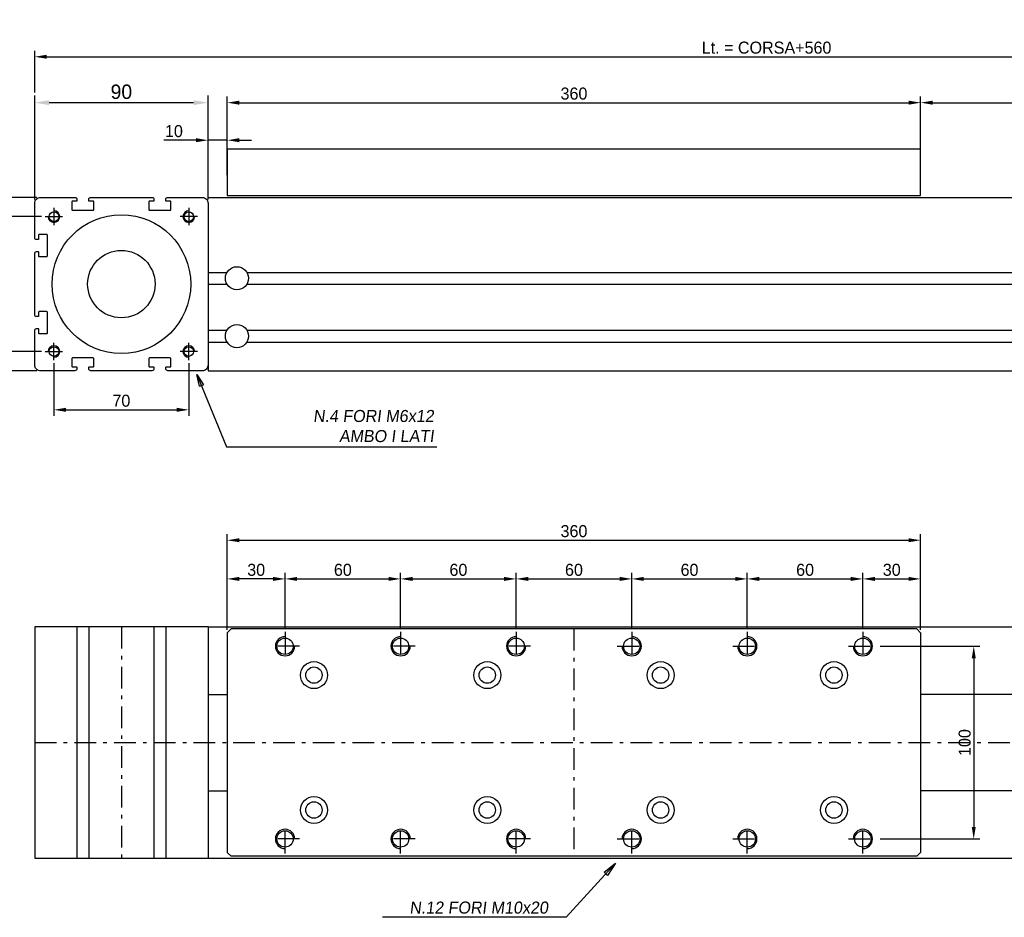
# Model space of a CAD drawing. Extents: x -300 to 974, y 706 to 1172.
# Tile 2 of 3: x -33 to 478, y 706 to 1172. Entities that reach past the tile are written whole.
import ezdxf

# ---------------------------------------------------------------- set-up
doc = ezdxf.new("R2010")
doc.units = 0
doc.header["$LTSCALE"] = 1.875
doc.linetypes.add('PL2', pattern=[11, 6, -2, 1, -2])
doc.linetypes.add('TR2', pattern=[5, 3, -2])
doc.layers.get('0').update_dxf_attribs({"linetype": 'CONTINUOUS'})
doc.layers.get('DEFPOINTS').update_dxf_attribs({"linetype": 'CONTINUOUS'})
for name, color, linetype in [('ASSI', 241, 'PL2'), ('MAGENTA', 6, 'CONTINUOUS'), ('QUOTE', 60, 'CONTINUOUS'), ('TRATTEGGI', 1, 'TR2')]:
    doc.layers.add(name, color=color, linetype=linetype)
doc.styles.add('25TXT', font='txt', dxfattribs={"oblique": 7, "height": 6.25})
doc.dimstyles.get("Standard").update_dxf_attribs({"dimtxt": 0.18, "dimasz": 0.18, "dimexe": 0.18, "dimexo": 0.0625, "dimgap": 0.09, "dimtad": 0, "dimtih": 1, "dimtoh": 1, "dimdec": 4, "dimzin": 0, "dimdsep": 46, "dimtxsty": 'STANDARD', "dimcen": 0.09, "dimadec": 0, "dimazin": 0, "dimtfac": 1, "dimtdec": 4, "dimtofl": 0, "dimtmove": 0, "dimatfit": 3, "dimfxl": 1, "dimtolj": 1, "dimtzin": 0, "dimarcsym": 0})
doc.dimstyles.new('STANDARD$7', dxfattribs={"dimtxt": 2.5, "dimasz": 2.4, "dimexe": 0.7, "dimexo": 1.5, "dimgap": 2, "dimtad": 1, "dimdsep": 46, "dimtxsty": '25TXT', "dimblk1": 'CLOSED', "dimblk2": 'CLOSED', "dimsah": 1, "dimcen": 0, "dimadec": 0, "dimazin": 0, "dimtfac": 1, "dimtdec": 4, "dimtmove": 0, "dimatfit": 3, "dimldrblk": 'CLOSED', "dimfxl": 1, "dimtolj": 1, "dimtzin": 0, "dimarcsym": 0})

# ---------------------------------------------------------------- blocks, each defined once
blk = doc.blocks.new('_CLOSED')
at = {"color": 0, "linetype": 'ByBlock'}
for p, q in [((-1, 0.167), (0, 0)), ((-1, 0.167), (-1, -0.167)), ((0, 0), (-1, -0.167))]:
    blk.add_line(p, q, dxfattribs=at)
blk = doc.blocks.new('*D1')
at = {"color": 0, "linetype": 'ByBlock', "transparency": 16777216}
for p, q in [((-25.17, 1134.06), (-25.17, 1155.71)), ((734.83, 1133.38), (734.83, 1155.71)), ((-18.92, 1152.58), (728.58, 1152.58))]:
    blk.add_line(p, q, dxfattribs=at)
for points in [[(-18.92, 1153.62), (-18.92, 1151.54), (-25.17, 1152.58)], [(728.58, 1153.62), (728.58, 1151.54), (734.83, 1152.58)]]:
    blk.add_solid(points, dxfattribs=at)
at = {"layer": 'DEFPOINTS', "color": 0, "linetype": 'ByBlock', "transparency": 16777216}
for p in [(734.83, 1152.58), (-25.17, 1132.5), (734.83, 1131.81)]:
    blk.add_point(p, dxfattribs=at)
at = {"color": 0, "linetype": 'ByBlock', "transparency": 16777216, "insert": (354.83, 1157.27), "char_height": 6.25, "attachment_point": 5}
blk.add_mtext('\\A1;Lt. = CORSA+560 ', dxfattribs=at)
blk = doc.blocks.new('*D5')
at = {"color": 0, "linetype": 'ByBlock', "transparency": 16777216}
for p, q in [((74.83, 1091.16), (74.83, 1131.87)), ((434.83, 1091.16), (434.83, 1131.87)), ((81.08, 1128.75), (428.58, 1128.75))]:
    blk.add_line(p, q, dxfattribs=at)
for points in [[(81.08, 1129.79), (81.08, 1127.7), (74.83, 1128.75)], [(428.58, 1129.79), (428.58, 1127.7), (434.83, 1128.75)]]:
    blk.add_solid(points, dxfattribs=at)
at = {"layer": 'DEFPOINTS', "color": 0, "linetype": 'ByBlock', "transparency": 16777216}
for p in [(434.83, 1128.75), (74.83, 1089.6), (434.83, 1089.6)]:
    blk.add_point(p, dxfattribs=at)
at = {"color": 0, "linetype": 'ByBlock', "transparency": 16777216, "insert": (254.83, 1133.43), "char_height": 6.25, "attachment_point": 5}
blk.add_mtext('\\A1;360', dxfattribs=at)
blk = doc.blocks.new('*D4')
at = {"color": 0, "linetype": 'ByBlock', "transparency": 16777216}
for p, q in [((434.83, 1091.16), (434.83, 1131.87)), ((634.83, 1086.34), (634.83, 1131.87)), ((441.08, 1128.75), (628.58, 1128.75))]:
    blk.add_line(p, q, dxfattribs=at)
for points in [[(441.08, 1129.79), (441.08, 1127.7), (434.83, 1128.75)], [(628.58, 1129.79), (628.58, 1127.7), (634.83, 1128.75)]]:
    blk.add_solid(points, dxfattribs=at)
at = {"layer": 'DEFPOINTS', "color": 0, "linetype": 'ByBlock', "transparency": 16777216}
for p in [(634.83, 1128.75), (434.83, 1089.6), (634.83, 1084.78)]:
    blk.add_point(p, dxfattribs=at)
at = {"color": 0, "linetype": 'ByBlock', "transparency": 16777216, "insert": (534.83, 1133.43), "char_height": 6.25, "attachment_point": 5}
blk.add_mtext('\\A1;CORSA ', dxfattribs=at)
blk = doc.blocks.new('*D7')
at = {"color": 0, "linetype": 'ByBlock', "transparency": 16777216}
for p, q in [((-25.17, 1078.47), (-25.17, 1132.5)), ((64.83, 1078.47), (64.83, 1132.5)), ((57.33, 1128.75), (-17.67, 1128.75))]:
    blk.add_line(p, q, dxfattribs=at)
for points in [[(-17.67, 1130), (-17.67, 1127.5), (-25.17, 1128.75)], [(57.33, 1130), (57.33, 1127.5), (64.83, 1128.75)]]:
    blk.add_solid(points, dxfattribs=at)
at = {"layer": 'DEFPOINTS', "color": 0, "linetype": 'ByBlock', "transparency": 16777216}
for p in [(-25.17, 1128.75), (-25.17, 1076.6), (64.83, 1076.6)]:
    blk.add_point(p, dxfattribs=at)
at = {"color": 0, "linetype": 'ByBlock', "transparency": 16777216, "insert": (19.83, 1134.37), "char_height": 7.5, "attachment_point": 5}
blk.add_mtext('\\A1;90', dxfattribs=at)
blk = doc.blocks.new('*D6')
at = {"color": 0, "linetype": 'ByBlock', "transparency": 16777216}
for p, q in [((64.83, 1079.72), (64.83, 1112.4)), ((74.83, 1091.16), (74.83, 1112.4)), ((58.58, 1109.27), (41.91, 1109.27)), ((74.83, 1109.27), (64.83, 1109.27)), ((81.08, 1109.27), (87.33, 1109.27))]:
    blk.add_line(p, q, dxfattribs=at)
for points in [[(58.58, 1110.32), (58.58, 1108.23), (64.83, 1109.27)], [(81.08, 1110.32), (81.08, 1108.23), (74.83, 1109.27)]]:
    blk.add_solid(points, dxfattribs=at)
at = {"layer": 'DEFPOINTS', "color": 0, "linetype": 'ByBlock', "transparency": 16777216}
for p in [(64.83, 1109.27), (74.83, 1089.6), (64.83, 1078.16)]:
    blk.add_point(p, dxfattribs=at)
at = {"color": 0, "linetype": 'ByBlock', "transparency": 16777216, "insert": (47.12, 1113.96), "char_height": 6.25, "attachment_point": 5}
blk.add_mtext('\\A1;10', dxfattribs=at)
blk = doc.blocks.new('*D8')
at = {"color": 0, "linetype": 'ByBlock', "transparency": 16777216}
for p, q in [((74.83, 855.23), (74.83, 904.79)), ((81.08, 901.67), (428.58, 901.67)), ((434.83, 855.23), (434.83, 904.79))]:
    blk.add_line(p, q, dxfattribs=at)
for points in [[(81.08, 902.71), (81.08, 900.63), (74.83, 901.67)], [(428.58, 902.71), (428.58, 900.63), (434.83, 901.67)]]:
    blk.add_solid(points, dxfattribs=at)
at = {"layer": 'DEFPOINTS', "color": 0, "linetype": 'ByBlock', "transparency": 16777216}
for p in [(434.83, 901.67), (74.83, 853.67), (434.83, 853.67)]:
    blk.add_point(p, dxfattribs=at)
at = {"color": 0, "linetype": 'ByBlock', "transparency": 16777216, "insert": (254.83, 906.36), "char_height": 6.25, "attachment_point": 5}
blk.add_mtext('\\A1;360', dxfattribs=at)
blk = doc.blocks.new('*D9')
at = {"color": 0, "linetype": 'ByBlock', "transparency": 16777216}
for p, q in [((413.89, 846.67), (465.53, 846.67)), ((462.4, 840.42), (462.4, 752.92)), ((413.89, 746.67), (465.53, 746.67))]:
    blk.add_line(p, q, dxfattribs=at)
for points in [[(461.36, 840.42), (463.45, 840.42), (462.4, 846.67)], [(461.36, 752.92), (463.45, 752.92), (462.4, 746.67)]]:
    blk.add_solid(points, dxfattribs=at)
at = {"layer": 'DEFPOINTS', "color": 0, "linetype": 'ByBlock', "transparency": 16777216}
for p in [(412.33, 846.67), (412.33, 746.67), (462.4, 746.67)]:
    blk.add_point(p, dxfattribs=at)
at = {"color": 0, "linetype": 'ByBlock', "transparency": 16777216, "insert": (457.72, 796.67), "char_height": 6.25, "attachment_point": 5, "rotation": 90}
blk.add_mtext('\\A1;100', dxfattribs=at)
blk = doc.blocks.new('*D10')
at = {"color": 0, "linetype": 'ByBlock', "transparency": 16777216}
for p, q in [((104.83, 855.73), (104.83, 884.72)), ((164.83, 855.73), (164.83, 884.72)), ((111.08, 881.6), (158.58, 881.6))]:
    blk.add_line(p, q, dxfattribs=at)
for points in [[(111.08, 882.64), (111.08, 880.56), (104.83, 881.6)], [(158.58, 882.64), (158.58, 880.56), (164.83, 881.6)]]:
    blk.add_solid(points, dxfattribs=at)
at = {"layer": 'DEFPOINTS', "color": 0, "linetype": 'ByBlock', "transparency": 16777216}
for p in [(164.83, 881.6), (104.83, 854.17), (164.83, 854.17)]:
    blk.add_point(p, dxfattribs=at)
at = {"color": 0, "linetype": 'ByBlock', "transparency": 16777216, "insert": (134.83, 886.28), "char_height": 6.25, "attachment_point": 5}
blk.add_mtext('\\A1;60', dxfattribs=at)
blk = doc.blocks.new('*D11')
at = {"color": 0, "linetype": 'ByBlock', "transparency": 16777216}
for p, q in [((164.83, 855.73), (164.83, 884.72)), ((224.83, 855.73), (224.83, 884.72)), ((171.08, 881.6), (218.58, 881.6))]:
    blk.add_line(p, q, dxfattribs=at)
for points in [[(171.08, 882.64), (171.08, 880.56), (164.83, 881.6)], [(218.58, 882.64), (218.58, 880.56), (224.83, 881.6)]]:
    blk.add_solid(points, dxfattribs=at)
at = {"layer": 'DEFPOINTS', "color": 0, "linetype": 'ByBlock', "transparency": 16777216}
for p in [(224.83, 881.6), (164.83, 854.17), (224.83, 854.17)]:
    blk.add_point(p, dxfattribs=at)
at = {"color": 0, "linetype": 'ByBlock', "transparency": 16777216, "insert": (194.83, 886.28), "char_height": 6.25, "attachment_point": 5}
blk.add_mtext('\\A1;60', dxfattribs=at)
blk = doc.blocks.new('*D12')
at = {"color": 0, "linetype": 'ByBlock', "transparency": 16777216}
for p, q in [((224.83, 855.73), (224.83, 884.72)), ((284.83, 855.73), (284.83, 884.72)), ((231.08, 881.6), (278.58, 881.6))]:
    blk.add_line(p, q, dxfattribs=at)
for points in [[(231.08, 882.64), (231.08, 880.56), (224.83, 881.6)], [(278.58, 882.64), (278.58, 880.56), (284.83, 881.6)]]:
    blk.add_solid(points, dxfattribs=at)
at = {"layer": 'DEFPOINTS', "color": 0, "linetype": 'ByBlock', "transparency": 16777216}
for p in [(284.83, 881.6), (224.83, 854.17), (284.83, 854.17)]:
    blk.add_point(p, dxfattribs=at)
at = {"color": 0, "linetype": 'ByBlock', "transparency": 16777216, "insert": (254.83, 886.28), "char_height": 6.25, "attachment_point": 5}
blk.add_mtext('\\A1;60', dxfattribs=at)
blk = doc.blocks.new('*D13')
at = {"color": 0, "linetype": 'ByBlock', "transparency": 16777216}
for p, q in [((284.83, 855.73), (284.83, 884.72)), ((344.83, 855.73), (344.83, 884.72)), ((291.08, 881.6), (338.58, 881.6))]:
    blk.add_line(p, q, dxfattribs=at)
for points in [[(291.08, 882.64), (291.08, 880.56), (284.83, 881.6)], [(338.58, 882.64), (338.58, 880.56), (344.83, 881.6)]]:
    blk.add_solid(points, dxfattribs=at)
at = {"layer": 'DEFPOINTS', "color": 0, "linetype": 'ByBlock', "transparency": 16777216}
for p in [(344.83, 881.6), (284.83, 854.17), (344.83, 854.17)]:
    blk.add_point(p, dxfattribs=at)
at = {"color": 0, "linetype": 'ByBlock', "transparency": 16777216, "insert": (314.83, 886.28), "char_height": 6.25, "attachment_point": 5}
blk.add_mtext('\\A1;60', dxfattribs=at)
blk = doc.blocks.new('*D14')
at = {"color": 0, "linetype": 'ByBlock', "transparency": 16777216}
for p, q in [((344.83, 855.73), (344.83, 884.72)), ((404.83, 855.73), (404.83, 884.72)), ((351.08, 881.6), (398.58, 881.6))]:
    blk.add_line(p, q, dxfattribs=at)
for points in [[(351.08, 882.64), (351.08, 880.56), (344.83, 881.6)], [(398.58, 882.64), (398.58, 880.56), (404.83, 881.6)]]:
    blk.add_solid(points, dxfattribs=at)
at = {"layer": 'DEFPOINTS', "color": 0, "linetype": 'ByBlock', "transparency": 16777216}
for p in [(404.83, 881.6), (344.83, 854.17), (404.83, 854.17)]:
    blk.add_point(p, dxfattribs=at)
at = {"color": 0, "linetype": 'ByBlock', "transparency": 16777216, "insert": (374.83, 886.28), "char_height": 6.25, "attachment_point": 5}
blk.add_mtext('\\A1;60', dxfattribs=at)
blk = doc.blocks.new('*D15')
at = {"color": 0, "linetype": 'ByBlock', "transparency": 16777216}
for p, q in [((404.83, 855.73), (404.83, 884.72)), ((434.83, 855.23), (434.83, 884.72)), ((411.08, 881.6), (428.58, 881.6))]:
    blk.add_line(p, q, dxfattribs=at)
for points in [[(411.08, 882.64), (411.08, 880.56), (404.83, 881.6)], [(428.58, 882.64), (428.58, 880.56), (434.83, 881.6)]]:
    blk.add_solid(points, dxfattribs=at)
at = {"layer": 'DEFPOINTS', "color": 0, "linetype": 'ByBlock', "transparency": 16777216}
for p in [(434.83, 881.6), (404.83, 854.17), (434.83, 853.67)]:
    blk.add_point(p, dxfattribs=at)
at = {"color": 0, "linetype": 'ByBlock', "transparency": 16777216, "insert": (419.83, 886.28), "char_height": 6.25, "attachment_point": 5}
blk.add_mtext('\\A1;30', dxfattribs=at)
blk = doc.blocks.new('*D16')
at = {"color": 0, "linetype": 'ByBlock', "transparency": 16777216}
for p, q in [((74.83, 855.23), (74.83, 884.72)), ((104.83, 855.73), (104.83, 884.72)), ((98.58, 881.6), (81.08, 881.6))]:
    blk.add_line(p, q, dxfattribs=at)
for points in [[(81.08, 882.64), (81.08, 880.56), (74.83, 881.6)], [(98.58, 882.64), (98.58, 880.56), (104.83, 881.6)]]:
    blk.add_solid(points, dxfattribs=at)
at = {"layer": 'DEFPOINTS', "color": 0, "linetype": 'ByBlock', "transparency": 16777216}
for p in [(74.83, 881.6), (104.83, 854.17), (74.83, 853.67)]:
    blk.add_point(p, dxfattribs=at)
at = {"color": 0, "linetype": 'ByBlock', "transparency": 16777216, "insert": (89.83, 886.28), "char_height": 6.25, "attachment_point": 5}
blk.add_mtext('\\A1;30', dxfattribs=at)
blk = doc.blocks.new('*D21')
at = {"color": 0, "linetype": 'ByBlock', "transparency": 16777216}
for p, q in [((-15.17, 993.53), (-15.17, 966.24)), ((54.83, 993.53), (54.83, 966.24)), ((-8.92, 969.36), (48.58, 969.36))]:
    blk.add_line(p, q, dxfattribs=at)
for points in [[(-8.92, 970.4), (-8.92, 968.32), (-15.17, 969.36)], [(48.58, 970.4), (48.58, 968.32), (54.83, 969.36)]]:
    blk.add_solid(points, dxfattribs=at)
at = {"layer": 'DEFPOINTS', "color": 0, "linetype": 'ByBlock', "transparency": 16777216}
for p in [(-15.17, 995.1), (54.83, 995.1), (54.83, 969.36)]:
    blk.add_point(p, dxfattribs=at)
at = {"color": 0, "linetype": 'ByBlock', "transparency": 16777216, "insert": (19.83, 974.05), "char_height": 6.25, "attachment_point": 5}
blk.add_mtext('\\A1;70', dxfattribs=at)
blk = doc.blocks.new('*D20')
at = {"color": 0, "linetype": 'ByBlock', "transparency": 16777216}
for p, q in [((-21.55, 1069.6), (-44.77, 1069.6)), ((-41.02, 1062.1), (-41.02, 1007.1)), ((-21.55, 999.6), (-44.77, 999.6))]:
    blk.add_line(p, q, dxfattribs=at)
for points in [[(-42.27, 1062.1), (-39.77, 1062.1), (-41.02, 1069.6)], [(-42.27, 1007.1), (-39.77, 1007.1), (-41.02, 999.6)]]:
    blk.add_solid(points, dxfattribs=at)
at = {"layer": 'DEFPOINTS', "color": 0, "linetype": 'ByBlock', "transparency": 16777216}
for p in [(-19.67, 1069.6), (-41.02, 999.6), (-19.67, 999.6)]:
    blk.add_point(p, dxfattribs=at)
at = {"color": 0, "linetype": 'ByBlock', "transparency": 16777216, "insert": (-46.65, 1034.6), "char_height": 7.5, "attachment_point": 5, "rotation": 90}
blk.add_mtext('\\A1;70', dxfattribs=at)
blk = doc.blocks.new('*D19')
at = {"color": 0, "linetype": 'ByBlock', "transparency": 16777216}
for p, q in [((-24.05, 1079.6), (-60.74, 1079.6)), ((-56.99, 1072.1), (-56.99, 997.1)), ((-24.05, 989.6), (-60.74, 989.6))]:
    blk.add_line(p, q, dxfattribs=at)
for points in [[(-58.24, 1072.1), (-55.74, 1072.1), (-56.99, 1079.6)], [(-58.24, 997.1), (-55.74, 997.1), (-56.99, 989.6)]]:
    blk.add_solid(points, dxfattribs=at)
at = {"layer": 'DEFPOINTS', "color": 0, "linetype": 'ByBlock', "transparency": 16777216}
for p in [(-22.17, 1079.6), (-56.99, 989.6), (-22.17, 989.6)]:
    blk.add_point(p, dxfattribs=at)
at = {"color": 0, "linetype": 'ByBlock', "transparency": 16777216, "insert": (-62.62, 1034.6), "char_height": 7.5, "attachment_point": 5, "rotation": 90}
blk.add_mtext('\\A1;90', dxfattribs=at)

msp = doc.modelspace()

# ---------------------------------------------------------------- linework, layer by layer
at = {"color": 0}
for p, q in [((434.83, 1104.6), (74.83, 1104.6)), ((74.83, 1104.6), (74.83, 1080.6)), ((434.83, 1080.6), (434.83, 1104.6)), ((64.83, 1079.6), (644.83, 1079.6)), ((74.83, 1080.6), (434.83, 1080.6)), ((64.83, 1055.6), (64.83, 989.6)), ((64.83, 1055.6), (64.83, 989.6)), ((64.83, 1040.7), (74.69, 1040.7)), ((84.96, 1040.7), (593.69, 1040.7)), ((64.83, 1034.5), (74.69, 1034.5)), ((84.96, 1034.5), (593.69, 1034.5)), ((64.83, 1010.7), (74.69, 1010.7)), ((84.96, 1010.7), (593.69, 1010.7)), ((64.83, 1004.5), (74.69, 1004.5)), ((84.96, 1004.5), (593.69, 1004.5)), ((64.83, 989.6), (644.83, 989.6)), ((-25.17, 856.67), (-25.17, 736.67)), ((64.83, 856.67), (-25.17, 856.67)), ((-3.27, 856.67), (-3.27, 736.67)), ((2.93, 856.67), (2.93, 736.67)), ((36.73, 856.67), (36.73, 736.67)), ((42.93, 856.67), (42.93, 736.67)), ((64.83, 856.67), (644.83, 856.67)), ((64.83, 856.67), (64.83, 736.67)), ((76.83, 855.67), (74.83, 853.67)), ((432.83, 855.67), (76.83, 855.67)), ((74.83, 853.67), (74.83, 739.67)), ((64.83, 821.67), (74.83, 821.67)), ((644.83, 821.67), (434.83, 821.67)), ((64.83, 771.67), (74.83, 771.67)), ((644.83, 771.67), (434.83, 771.67)), ((-25.17, 736.67), (64.83, 736.67)), ((64.83, 736.67), (644.83, 736.67)), ((74.83, 739.67), (76.83, 737.67)), ((432.83, 737.67), (76.83, 737.67))]:
    msp.add_line(p, q, dxfattribs=at)
msp.add_lwpolyline([(-3.57, 991.6, -0.414214), (-3.27, 991.3), (-3.27, 990.6, -0.414214), (-4.27, 989.6), (-22.17, 989.6, -0.414214), (-25.17, 992.6), (-25.17, 1010.5, -0.414214), (-24.17, 1011.5), (-23.47, 1011.5, -0.414214), (-23.17, 1011.2), (-23.17, 1009.2, 0.414214), (-22.87, 1008.9), (-18.97, 1008.9, 0.414214), (-18.47, 1009.4), (-18.47, 1019.8, 0.414214), (-18.97, 1020.3), (-22.87, 1020.3, 0.414214), (-23.17, 1020), (-23.17, 1018, -0.414214), (-23.47, 1017.7), (-24.17, 1017.7, -0.414214), (-25.17, 1018.7), (-25.17, 1050.5, -0.414214), (-24.17, 1051.5), (-23.47, 1051.5, -0.414214), (-23.17, 1051.2), (-23.17, 1049.2, 0.414214), (-22.87, 1048.9), (-18.97, 1048.9, 0.414214), (-18.47, 1049.4), (-18.47, 1059.8, 0.414214), (-18.97, 1060.3), (-22.87, 1060.3, 0.414214), (-23.17, 1060), (-23.17, 1058, -0.414214), (-23.47, 1057.7), (-24.17, 1057.7, -0.414214), (-25.17, 1058.7), (-25.17, 1076.6, -0.414214), (-22.17, 1079.6), (-4.27, 1079.6, -0.414214), (-3.27, 1078.6), (-3.27, 1077.9, -0.414214), (-3.57, 1077.6), (-5.57, 1077.6, 0.414214), (-5.87, 1077.3), (-5.87, 1073.4, 0.414214), (-5.37, 1072.9), (5.03, 1072.9, 0.414214), (5.53, 1073.4), (5.53, 1077.3, 0.414214), (5.23, 1077.6), (3.23, 1077.6, -0.414214), (2.93, 1077.9), (2.93, 1078.6, -0.414214), (3.93, 1079.6), (35.73, 1079.6, -0.414214), (36.73, 1078.6), (36.73, 1077.9, -0.414214), (36.43, 1077.6), (34.43, 1077.6, 0.414214), (34.13, 1077.3), (34.13, 1073.4, 0.414214), (34.63, 1072.9), (45.03, 1072.9, 0.414214), (45.53, 1073.4), (45.53, 1077.3, 0.414214), (45.23, 1077.6), (43.23, 1077.6, -0.414214), (42.93, 1077.9), (42.93, 1078.6, -0.414214), (43.93, 1079.6), (61.83, 1079.6, -0.414214), (64.83, 1076.6), (64.83, 992.6, -0.414214), (61.83, 989.6), (43.93, 989.6, -0.414214), (42.93, 990.6), (42.93, 991.3, -0.414214), (43.23, 991.6), (45.23, 991.6, 0.414214), (45.53, 991.9), (45.53, 995.8, 0.414214), (45.03, 996.3), (34.63, 996.3, 0.414214), (34.13, 995.8), (34.13, 991.9, 0.414214), (34.43, 991.6), (36.43, 991.6, -0.414214), (36.73, 991.3), (36.73, 990.6, -0.414214), (35.73, 989.6), (3.93, 989.6, -0.414214), (2.93, 990.6), (2.93, 991.3, -0.414214), (3.23, 991.6), (5.23, 991.6, 0.414214), (5.53, 991.9), (5.53, 995.8, 0.414214), (5.03, 996.3), (-5.37, 996.3, 0.414214), (-5.87, 995.8), (-5.87, 991.9, 0.414214), (-5.57, 991.6)], format="xyb", close=True, dxfattribs=at)
for centre, radius in [((-15.17, 1069.6), 2.5), ((19.83, 1034.6), 36), ((54.83, 1069.6), 2.5), ((19.83, 1034.6), 17.5), ((79.83, 1037.6), 6), ((79.83, 1007.6), 6), ((-15.17, 999.6), 2.5), ((54.83, 999.6), 2.5), ((104.83, 846.67), 4.25), ((164.83, 846.67), 4.25), ((224.83, 846.67), 4.25), ((284.83, 846.67), 4.25), ((344.83, 846.67), 4.25), ((404.83, 846.67), 4.25), ((119.83, 831.67), 7), ((209.83, 831.67), 7), ((299.83, 831.67), 7), ((389.83, 831.67), 7), ((119.83, 831.67), 4.25), ((209.83, 831.67), 4.25), ((299.83, 831.67), 4.25), ((389.83, 831.67), 4.25), ((119.83, 761.67), 7), ((209.83, 761.67), 7), ((299.83, 761.67), 7), ((389.83, 761.67), 7), ((119.83, 761.67), 4.25), ((209.83, 761.67), 4.25), ((299.83, 761.67), 4.25), ((389.83, 761.67), 4.25), ((104.83, 746.67), 4.25), ((164.83, 746.67), 4.25), ((224.83, 746.67), 4.25), ((284.83, 746.67), 4.25), ((344.83, 746.67), 4.25), ((404.83, 746.67), 4.25)]:
    msp.add_circle(centre, radius, dxfattribs=at)
at = {"layer": 'ASSI', "color": 0}
for p, q in [((-15.17, 1074.1), (-15.17, 1065.1)), ((54.83, 1074.1), (54.83, 1065.1)), ((-19.67, 1069.6), (-10.67, 1069.6)), ((59.33, 1069.6), (50.33, 1069.6)), ((-15.17, 995.1), (-15.17, 1004.1)), ((54.83, 995.1), (54.83, 1004.1)), ((-19.67, 999.6), (-10.67, 999.6)), ((59.33, 999.6), (50.33, 999.6)), ((19.83, 856.67), (19.83, 736.67)), ((104.83, 854.17), (104.83, 839.17)), ((164.83, 854.17), (164.83, 839.17)), ((224.83, 854.17), (224.83, 839.17)), ((254.83, 855.67), (254.83, 737.67)), ((284.83, 854.17), (284.83, 839.17)), ((344.83, 854.17), (344.83, 839.17)), ((404.83, 854.17), (404.83, 839.17)), ((112.33, 846.67), (97.33, 846.67)), ((172.33, 846.67), (157.33, 846.67)), ((232.33, 846.67), (217.33, 846.67)), ((277.33, 846.67), (292.33, 846.67)), ((337.33, 846.67), (352.33, 846.67)), ((397.33, 846.67), (412.33, 846.67)), ((-25.17, 796.67), (734.83, 796.67)), ((104.83, 739.17), (104.83, 754.17)), ((164.83, 739.17), (164.83, 754.17)), ((224.83, 739.17), (224.83, 754.17)), ((284.83, 739.17), (284.83, 754.17)), ((344.83, 739.17), (344.83, 754.17)), ((404.83, 739.17), (404.83, 754.17)), ((112.33, 746.67), (97.33, 746.67)), ((172.33, 746.67), (157.33, 746.67)), ((232.33, 746.67), (217.33, 746.67)), ((277.33, 746.67), (292.33, 746.67)), ((337.33, 746.67), (352.33, 746.67)), ((397.33, 746.67), (412.33, 746.67))]:
    msp.add_line(p, q, dxfattribs=at)
at = {"layer": 'MAGENTA', "color": 0}
for p, q in [((434.83, 853.67), (432.83, 855.67)), ((434.83, 853.67), (434.83, 739.67)), ((432.83, 737.67), (434.83, 739.67))]:
    msp.add_line(p, q, dxfattribs=at)
at = {"layer": 'QUOTE', "color": 0, "linetype": 'Continuous'}
for p, q in [((64.83, 1076.6), (64.83, 1057.6)), ((64.83, 856.67), (64.83, 837.67))]:
    msp.add_line(p, q, dxfattribs=at)
at = {"layer": 'TRATTEGGI', "color": 0, "linetype": 'Continuous'}
for centre, radius, start, end in [((-15.17, 1069.6), 3, 180, 90), ((54.83, 1069.6), 3, 90, 0), ((-15.17, 999.6), 3, 270, 180), ((54.83, 999.6), 3, 360, 270), ((104.83, 846.67), 5, 90, 0), ((164.83, 846.67), 5, 90, 0), ((224.83, 846.67), 5, 90, 0), ((284.83, 846.67), 5, 180, 90), ((344.83, 846.67), 5, 180, 90), ((404.83, 846.67), 5, 180, 90), ((104.83, 746.67), 5, 0, 270), ((164.83, 746.67), 5, 0, 270), ((224.83, 746.67), 5, 0, 270), ((284.83, 746.67), 5, 270, 180), ((344.83, 746.67), 5, 270, 180), ((404.83, 746.67), 5, 270, 180)]:
    msp.add_arc(centre, radius, start, end, dxfattribs=at)

# ---------------------------------------------------------------- texts
at = {"layer": 'QUOTE', "color": 0, "char_height": 6.25, "attachment_point": 6, "style": '25TXT'}
for s, insert in [('N.4 FORI M6x12\\PAMBO I LATI', (182.11, 960.9)), ('N.12 FORI M10x20', (241.42, 710.99))]:
    msp.add_mtext(s, dxfattribs=dict(at, insert=insert))
at = {"layer": 'QUOTE', "insert": (92, 940.88), "char_height": 6.25, "attachment_point": 4, "style": '25TXT'}
msp.add_mtext('\\A1;', dxfattribs=at)

# ---------------------------------------------------------------- dimensions: what is measured, and where the dimension line sits
at = {"layer": 'QUOTE', "color": 0}
for base, p1, p2, text, picture, middle in [((734.83, 1152.58), (-25.17, 1132.5), (734.83, 1131.81), 'Lt. = CORSA+560 ', '*D1', (354.83, 1157.27)), ((634.83, 1128.75), (434.83, 1089.6), (634.83, 1084.78), 'CORSA ', '*D4', (534.83, 1133.43))]:
    dim = msp.add_linear_dim(base=base, p1=p1, p2=p2, text=text, dimstyle='STANDARD', override={"dimscale": 2.5, "dimtxt": 2.5, "dimasz": 2.5, "dimexe": 1.25, "dimexo": 0.625, "dimgap": 0.625, "dimtad": 1, "dimtih": 0, "dimtoh": 0, "dimdec": 1, "dimzin": 8, "dimlunit": 6, "dimcen": 2.5, "dimtofl": 1}, dxfattribs=at)
    dim.commit()
    dim.dimension.update_dxf_attribs({"geometry": picture, "text_midpoint": middle})
for base, p1, p2, override, picture, middle in [((-25.17, 1128.75), (64.83, 1076.6), (-25.17, 1076.6), {"dimscale": 3, "dimtxt": 2.5, "dimasz": 2.5, "dimexe": 1.25, "dimexo": 0.625, "dimgap": 0.625, "dimtad": 1, "dimtih": 0, "dimtoh": 0, "dimdec": 1, "dimzin": 8, "dimlunit": 6, "dimcen": 2.5, "dimtofl": 1}, '*D7', (19.83, 1134.37)), ((434.83, 1128.75), (74.83, 1089.6), (434.83, 1089.6), {"dimscale": 2.5, "dimtxt": 2.5, "dimasz": 2.5, "dimexe": 1.25, "dimexo": 0.625, "dimgap": 0.625, "dimtad": 1, "dimtih": 0, "dimtoh": 0, "dimdec": 1, "dimzin": 8, "dimlunit": 6, "dimcen": 2.5, "dimtofl": 1}, '*D5', (254.83, 1133.43)), ((64.83, 1109.27), (74.83, 1089.6), (64.83, 1078.16), {"dimscale": 2.5, "dimtxt": 2.5, "dimasz": 2.5, "dimexe": 1.25, "dimexo": 0.625, "dimgap": 0.625, "dimtad": 1, "dimtih": 0, "dimtoh": 0, "dimdec": 1, "dimzin": 8, "dimlunit": 6, "dimcen": 2.5, "dimtofl": 1}, '*D6', (47.12, 1113.96)), ((54.83, 969.36), (-15.17, 995.1), (54.83, 995.1), {"dimscale": 2.5, "dimtxt": 2.5, "dimasz": 2.5, "dimexe": 1.25, "dimexo": 0.625, "dimgap": 0.625, "dimtad": 1, "dimtih": 0, "dimtoh": 0, "dimdec": 1, "dimzin": 8, "dimlunit": 6, "dimcen": 2.5, "dimtofl": 1}, '*D21', (19.83, 974.05)), ((434.83, 901.67), (74.83, 853.67), (434.83, 853.67), {"dimscale": 2.5, "dimtxt": 2.5, "dimasz": 2.5, "dimexe": 1.25, "dimexo": 0.625, "dimgap": 0.625, "dimtad": 1, "dimtih": 0, "dimtoh": 0, "dimdec": 1, "dimzin": 8, "dimlunit": 6, "dimcen": 2.5, "dimtofl": 1}, '*D8', (254.83, 906.36)), ((74.83, 881.6), (104.83, 854.17), (74.83, 853.67), {"dimscale": 2.5, "dimtxt": 2.5, "dimasz": 2.5, "dimexe": 1.25, "dimexo": 0.625, "dimgap": 0.625, "dimtad": 1, "dimtih": 0, "dimtoh": 0, "dimdec": 1, "dimzin": 8, "dimlunit": 6, "dimcen": 2.5, "dimtofl": 1}, '*D16', (89.83, 886.28)), ((164.83, 881.6), (104.83, 854.17), (164.83, 854.17), {"dimscale": 2.5, "dimtxt": 2.5, "dimasz": 2.5, "dimexe": 1.25, "dimexo": 0.625, "dimgap": 0.625, "dimtad": 1, "dimtih": 0, "dimtoh": 0, "dimdec": 1, "dimzin": 8, "dimlunit": 6, "dimcen": 2.5, "dimtofl": 1}, '*D10', (134.83, 886.28)), ((224.83, 881.6), (164.83, 854.17), (224.83, 854.17), {"dimscale": 2.5, "dimtxt": 2.5, "dimasz": 2.5, "dimexe": 1.25, "dimexo": 0.625, "dimgap": 0.625, "dimtad": 1, "dimtih": 0, "dimtoh": 0, "dimdec": 1, "dimzin": 8, "dimlunit": 6, "dimcen": 2.5, "dimtofl": 1}, '*D11', (194.83, 886.28)), ((284.83, 881.6), (224.83, 854.17), (284.83, 854.17), {"dimscale": 2.5, "dimtxt": 2.5, "dimasz": 2.5, "dimexe": 1.25, "dimexo": 0.625, "dimgap": 0.625, "dimtad": 1, "dimtih": 0, "dimtoh": 0, "dimdec": 1, "dimzin": 8, "dimlunit": 6, "dimcen": 2.5, "dimtofl": 1}, '*D12', (254.83, 886.28)), ((344.83, 881.6), (284.83, 854.17), (344.83, 854.17), {"dimscale": 2.5, "dimtxt": 2.5, "dimasz": 2.5, "dimexe": 1.25, "dimexo": 0.625, "dimgap": 0.625, "dimtad": 1, "dimtih": 0, "dimtoh": 0, "dimdec": 1, "dimzin": 8, "dimlunit": 6, "dimcen": 2.5, "dimtofl": 1}, '*D13', (314.83, 886.28)), ((404.83, 881.6), (344.83, 854.17), (404.83, 854.17), {"dimscale": 2.5, "dimtxt": 2.5, "dimasz": 2.5, "dimexe": 1.25, "dimexo": 0.625, "dimgap": 0.625, "dimtad": 1, "dimtih": 0, "dimtoh": 0, "dimdec": 1, "dimzin": 8, "dimlunit": 6, "dimcen": 2.5, "dimtofl": 1}, '*D14', (374.83, 886.28)), ((434.83, 881.6), (404.83, 854.17), (434.83, 853.67), {"dimscale": 2.5, "dimtxt": 2.5, "dimasz": 2.5, "dimexe": 1.25, "dimexo": 0.625, "dimgap": 0.625, "dimtad": 1, "dimtih": 0, "dimtoh": 0, "dimdec": 1, "dimzin": 8, "dimlunit": 6, "dimcen": 2.5, "dimtofl": 1}, '*D15', (419.83, 886.28))]:
    dim = msp.add_linear_dim(base=base, p1=p1, p2=p2, dimstyle='STANDARD', override=override, dxfattribs=at)
    dim.commit()
    dim.dimension.update_dxf_attribs({"geometry": picture, "text_midpoint": middle})
for base, p1, p2, override, picture, middle in [((-56.99, 989.6), (-22.17, 1079.6), (-22.17, 989.6), {"dimscale": 3, "dimtxt": 2.5, "dimasz": 2.5, "dimexe": 1.25, "dimexo": 0.625, "dimgap": 0.625, "dimtad": 1, "dimtih": 0, "dimtoh": 0, "dimdec": 1, "dimzin": 8, "dimlunit": 6, "dimcen": 2.5, "dimtofl": 1}, '*D19', (-62.62, 1034.6)), ((-41.02, 999.6), (-19.67, 1069.6), (-19.67, 999.6), {"dimscale": 3, "dimtxt": 2.5, "dimasz": 2.5, "dimexe": 1.25, "dimexo": 0.625, "dimgap": 0.625, "dimtad": 1, "dimtih": 0, "dimtoh": 0, "dimdec": 1, "dimzin": 8, "dimlunit": 6, "dimcen": 2.5, "dimtofl": 1}, '*D20', (-46.65, 1034.6)), ((462.4, 746.67), (412.33, 846.67), (412.33, 746.67), {"dimscale": 2.5, "dimtxt": 2.5, "dimasz": 2.5, "dimexe": 1.25, "dimexo": 0.625, "dimgap": 0.625, "dimtad": 1, "dimtih": 0, "dimtoh": 0, "dimdec": 1, "dimzin": 8, "dimlunit": 6, "dimcen": 2.5, "dimtofl": 1}, '*D9', (457.72, 796.67))]:
    dim = msp.add_linear_dim(base=base, p1=p1, p2=p2, angle=90, dimstyle='STANDARD', override=override, dxfattribs=at)
    dim.commit()
    dim.dimension.update_dxf_attribs({"geometry": picture, "text_midpoint": middle})

# ---------------------------------------------------------------- leaders
at = {"layer": 'QUOTE', "color": 0, "annotation_type": 0, "has_hookline": 1, "hookline_direction": 0}
msp.add_leader([(59.07, 987.76), (74.38, 950.15), (181.03, 950.15)], dimstyle='STANDARD$7', override={"dimscale": 2.5, "dimtxt": 2.5, "dimasz": 2.5, "dimexe": 1.25, "dimexo": 0.625, "dimgap": 0.625, "dimtad": 1, "dimtih": 0, "dimtoh": 0, "dimdec": 1, "dimzin": 8, "dimcen": 2.5, "dimtofl": 1}, dxfattribs=at)
at = {"layer": 'QUOTE', "color": 0, "annotation_type": 0, "has_hookline": 1, "hookline_direction": 1, "text_width": 86.06}
msp.add_leader([(276.43, 734.03), (250.8, 705.99), (243.3, 705.99)], dimstyle='STANDARD$7', override={"dimscale": 3, "dimtxt": 2.5, "dimasz": 2.5, "dimexe": 1.25, "dimexo": 0.625, "dimgap": 0.625, "dimtad": 1, "dimtih": 0, "dimtoh": 0, "dimdec": 1, "dimzin": 8, "dimcen": 2.5, "dimtofl": 1}, dxfattribs=at)

doc.saveas('drawing.dxf')
